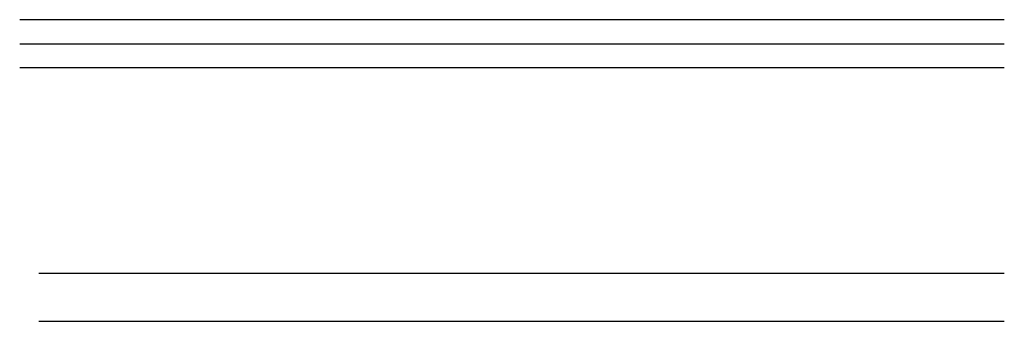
# Model space of a CAD drawing. Extents: x 4743276 to 9726129, y -4307434 to -1665362.
# Tile 121 of 121: x 9722049 to 9726129, y -4307434 to -4306184. Entities that reach past the tile are written whole.
import ezdxf

# ---------------------------------------------------------------- set-up
doc = ezdxf.new("R2010")
doc.units = 0
doc.header["$MEASUREMENT"] = 0
doc.layers.add('TENKÁ', color=7, linetype='CONTINUOUS')
doc.layers.add('Výšky', color=64, linetype='CONTINUOUS')

msp = doc.modelspace()

# ---------------------------------------------------------------- linework, layer by layer
at = {"layer": 'TENKÁ', "color": 8}
for p, q in [((9726128.776, -4306184), (9722048.776, -4306184)), ((9726128.776, -4306384), (9722048.776, -4306384)), ((9722128.776, -4307234), (9726128.776, -4307234)), ((9722128.776, -4307434), (9726128.776, -4307434))]:
    msp.add_line(p, q, dxfattribs=at)
at = {"layer": 'Výšky', "color": 90}
msp.add_line((9722048.776, -4306284), (9726128.776, -4306284), dxfattribs=at)

doc.saveas('drawing.dxf')
